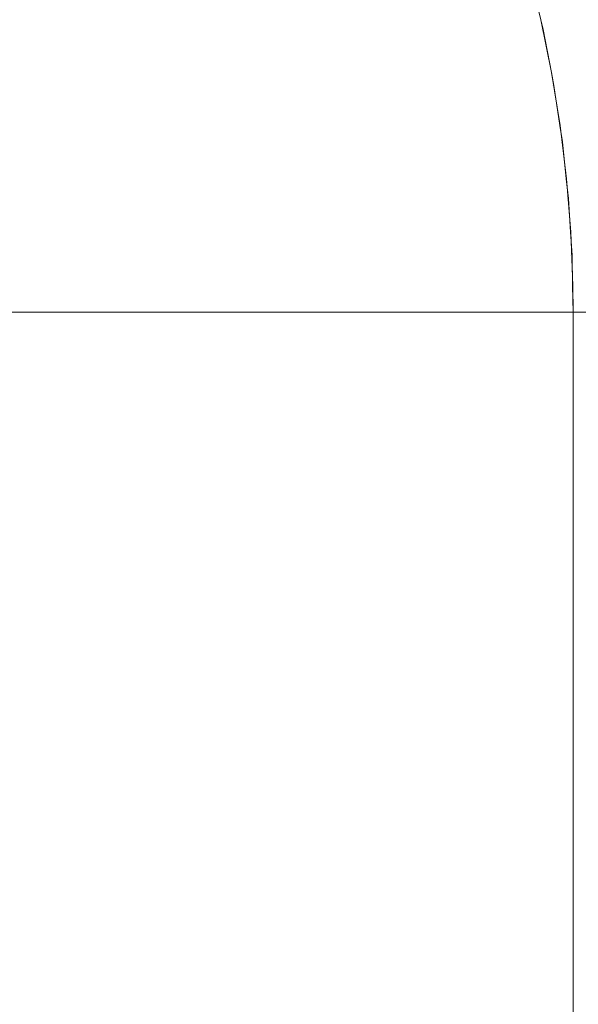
# Model space of a CAD drawing. Header units: centimetres. Extents: x -25.9 to 27.4, y -28.2 to -26.4.
# Tile 83 of 199: x -8.0699 to -8.0282, y -26.5116 to -26.4382. Entities that reach past the tile are written whole.
import ezdxf

# ---------------------------------------------------------------- set-up
doc = ezdxf.new("R2010")
doc.units = ezdxf.units.CM
doc.header["$LTSCALE"] = 2.54
doc.layers.add('Lucido design-1', color=7, linetype='Continuous')

# ---------------------------------------------------------------- blocks, each defined once
blk = doc.blocks.new('Gruppo-4-1')
at = {"color": 7, "linetype": 'Continuous', "lineweight": 9}
for points, invisible_edges in [([(-8.056564, -26.434562, 539.755464), (-8.055549, -26.43764, 539.755464), (-8.05813, -26.438431, 539.7524), (-8.059109, -26.435461, 539.7524)], 15), ([(-8.044522, -26.434263, 539.772337), (-8.043505, -26.437853, 539.772337), (-8.04547, -26.438365, 539.768772), (-8.046463, -26.434858, 539.768772)], 15), ([(-8.031788, -26.434802, 539.820033), (-8.031924, -26.434287, 540.020033), (-8.030969, -26.43819, 540.020033)], 9), ([(-25.828561, -26.434836, 540.516815), (-25.828561, -26.438359, 540.517651), (27.271439, -26.438359, 540.517651), (27.271439, -26.434836, 540.516815)], 10), ([(-8.065553, -26.434681, 539.746625), (-8.064535, -26.437378, 539.746625), (-8.067406, -26.438392, 539.743921), (-8.068378, -26.435816, 539.743921)], 15), ([(-8.046463, -26.434858, 539.768772), (-8.04547, -26.438365, 539.768772), (-8.047572, -26.438912, 539.765297), (-8.04854, -26.435494, 539.765297)], 15), ([(-8.033895, -26.435351, 539.79928), (-8.032934, -26.439391, 539.79928), (-8.033853, -26.439589, 539.795262), (-8.034804, -26.435588, 539.795262)], 15), ([(-8.033146, -26.435156, 539.803337), (-8.032178, -26.439228, 539.803337), (-8.032934, -26.439391, 539.79928), (-8.033895, -26.435351, 539.79928)], 15), ([(-8.03256, -26.435003, 539.807427), (-8.031586, -26.4391, 539.807427), (-8.032178, -26.439228, 539.803337), (-8.033146, -26.435156, 539.803337)], 15), ([(-8.032138, -26.434893, 539.811541), (-8.031159, -26.439008, 539.811541), (-8.031586, -26.4391, 539.807427), (-8.03256, -26.435003, 539.807427)], 15), ([(-8.03188, -26.434826, 539.815674), (-8.030899, -26.438952, 539.815674), (-8.031159, -26.439008, 539.811541), (-8.032138, -26.434893, 539.811541)], 15), ([(-8.030899, -26.438952, 539.815674), (-8.03188, -26.434826, 539.815674), (-8.031788, -26.434802, 539.820033), (-8.030982, -26.438193, 539.820033)], 11), ([(-8.030969, -26.43819, 540.020033), (-8.030982, -26.438193, 539.820033), (-8.031788, -26.434802, 539.820033)], 9), ([(-8.068378, -26.435816, 539.743921), (-8.067406, -26.438392, 539.743921), (-8.070375, -26.439441, 539.741346), (-8.0713, -26.43699, 539.741346)], 15), ([(-8.059109, -26.435461, 539.7524), (-8.05813, -26.438431, 539.7524), (-8.060826, -26.439256, 539.749452), (-8.061768, -26.4364, 539.749452)], 15), ([(-8.04854, -26.435494, 539.765297), (-8.047572, -26.438912, 539.765297), (-8.049808, -26.439494, 539.761917), (-8.05075, -26.43617, 539.761917)], 15), ([(-8.035872, -26.435866, 539.791289), (-8.034931, -26.439821, 539.791289), (-8.036168, -26.440088, 539.787368), (-8.037097, -26.436184, 539.787368)], 15), ([(-8.034804, -26.435588, 539.795262), (-8.033853, -26.439589, 539.795262), (-8.034931, -26.439821, 539.791289), (-8.035872, -26.435866, 539.791289)], 15), ([(-8.061768, -26.4364, 539.749452), (-8.060826, -26.439256, 539.749452), (-8.063633, -26.440116, 539.746625), (-8.064535, -26.437378, 539.746625)], 15), ([(-8.05075, -26.43617, 539.761917), (-8.049808, -26.439494, 539.761917), (-8.052174, -26.44011, 539.758638), (-8.053087, -26.436886, 539.758638)], 15), ([(-8.038475, -26.436543, 539.783506), (-8.037561, -26.440388, 539.783506), (-8.039106, -26.440721, 539.77971), (-8.040005, -26.436942, 539.77971)], 15), ([(-8.037097, -26.436184, 539.787368), (-8.036168, -26.440088, 539.787368), (-8.037561, -26.440388, 539.783506), (-8.038475, -26.436543, 539.783506)], 15), ([(-8.064535, -26.437378, 539.746625), (-8.063633, -26.440116, 539.746625), (-8.066544, -26.441007, 539.743921), (-8.067406, -26.438392, 539.743921)], 15), ([(-8.053087, -26.436886, 539.758638), (-8.052174, -26.44011, 539.758638), (-8.054666, -26.440759, 539.755464), (-8.055549, -26.43764, 539.755464)], 15), ([(-8.041682, -26.437378, 539.775984), (-8.040801, -26.441086, 539.775984), (-8.042642, -26.441483, 539.772337), (-8.043505, -26.437853, 539.772337)], 15), ([(-8.040005, -26.436942, 539.77971), (-8.039106, -26.440721, 539.77971), (-8.040801, -26.441086, 539.775984), (-8.041682, -26.437378, 539.775984)], 15), ([(-8.055549, -26.43764, 539.755464), (-8.054666, -26.440759, 539.755464), (-8.057278, -26.441439, 539.7524), (-8.05813, -26.438431, 539.7524)], 15), ([(-8.043505, -26.437853, 539.772337), (-8.042642, -26.441483, 539.772337), (-8.044626, -26.441911, 539.768772), (-8.04547, -26.438365, 539.768772)], 15), ([(-8.030806, -26.438932, 539.820033), (-8.030982, -26.438193, 539.820033), (-8.030969, -26.43819, 540.020033)], 10), ([(-8.030982, -26.438193, 539.820033), (-8.030806, -26.438932, 539.820033), (-8.030899, -26.438952, 539.815674)], 10), ([(-8.030806, -26.438932, 539.820033), (-8.030969, -26.43819, 540.020033), (-8.030172, -26.442123, 540.020033)], 9), ([(-8.030969, -26.43819, 540.020033), (-8.030877, -26.43819, 540.02438), (-8.030081, -26.442123, 540.024346), (-8.030172, -26.442123, 540.020033)], 7), ([(-8.030877, -26.43819, 540.02438), (-8.0306, -26.43819, 540.028718), (-8.029806, -26.442123, 540.028651), (-8.030081, -26.442123, 540.024346)], 15), ([(-8.0306, -26.43819, 540.028718), (-8.030139, -26.43819, 540.033041), (-8.029349, -26.442123, 540.03294), (-8.029806, -26.442123, 540.028651)], 15), ([(-8.030139, -26.43819, 540.033041), (-8.029496, -26.43819, 540.03734), (-8.028711, -26.442123, 540.037206), (-8.029349, -26.442123, 540.03294)], 15), ([(-8.029496, -26.43819, 540.03734), (-8.02867, -26.43819, 540.041609), (-8.027892, -26.442123, 540.041441), (-8.028711, -26.442123, 540.037206)], 15), ([(-8.02867, -26.43819, 540.041609), (-8.027664, -26.43819, 540.045838), (-8.026894, -26.442123, 540.045637), (-8.027892, -26.442123, 540.041441)], 15), ([(27.271439, -26.439011, 540.517806), (27.271439, -26.438359, 540.517651), (-25.828561, -26.438359, 540.517651), (-25.828561, -26.439011, 540.517806)], 10), ([(-25.828561, -26.439011, 540.517806), (-25.828561, -26.442637, 540.518503), (27.271439, -26.442637, 540.518503), (27.271439, -26.439011, 540.517806)], 10), ([(-8.067406, -26.438392, 539.743921), (-8.066544, -26.441007, 539.743921), (-8.069554, -26.441929, 539.741346), (-8.070375, -26.439441, 539.741346)], 15), ([(-8.05813, -26.438431, 539.7524), (-8.057278, -26.441439, 539.7524), (-8.060007, -26.44215, 539.749452), (-8.060826, -26.439256, 539.749452)], 15), ([(-8.047572, -26.438912, 539.765297), (-8.04675, -26.442368, 539.765297), (-8.049009, -26.442855, 539.761917), (-8.049808, -26.439494, 539.761917)], 15), ([(-8.04547, -26.438365, 539.768772), (-8.044626, -26.441911, 539.768772), (-8.04675, -26.442368, 539.765297), (-8.047572, -26.438912, 539.765297)], 15), ([(-8.031159, -26.439008, 539.811541), (-8.030356, -26.443161, 539.811541), (-8.030786, -26.443235, 539.807427), (-8.031586, -26.4391, 539.807427)], 15), ([(-8.030899, -26.438952, 539.815674), (-8.030094, -26.443116, 539.815674), (-8.030356, -26.443161, 539.811541), (-8.031159, -26.439008, 539.811541)], 15), ([(-8.030094, -26.443116, 539.815674), (-8.030899, -26.438952, 539.815674), (-8.030806, -26.438932, 539.820033), (-8.030188, -26.442127, 539.820033)], 11), ([(-8.030172, -26.442123, 540.020033), (-8.030188, -26.442127, 539.820033), (-8.030806, -26.438932, 539.820033)], 9), ([(-8.070375, -26.439441, 539.741346), (-8.069554, -26.441929, 539.741346), (-8.072706, -26.442895, 539.738869), (-8.073483, -26.440539, 539.738869)], 15), ([(-8.060826, -26.439256, 539.749452), (-8.060007, -26.44215, 539.749452), (-8.062847, -26.442889, 539.746625), (-8.063633, -26.440116, 539.746625)], 15), ([(-8.049808, -26.439494, 539.761917), (-8.049009, -26.442855, 539.761917), (-8.051399, -26.44337, 539.758638), (-8.052174, -26.44011, 539.758638)], 15), ([(-8.033853, -26.439589, 539.795262), (-8.033072, -26.443627, 539.795262), (-8.034159, -26.443813, 539.791289), (-8.034931, -26.439821, 539.791289)], 15), ([(-8.032934, -26.439391, 539.79928), (-8.032146, -26.443468, 539.79928), (-8.033072, -26.443627, 539.795262), (-8.033853, -26.439589, 539.795262)], 15), ([(-8.032178, -26.439228, 539.803337), (-8.031383, -26.443337, 539.803337), (-8.032146, -26.443468, 539.79928), (-8.032934, -26.439391, 539.79928)], 15), ([(-8.031586, -26.4391, 539.807427), (-8.030786, -26.443235, 539.807427), (-8.031383, -26.443337, 539.803337), (-8.032178, -26.439228, 539.803337)], 15), ([(-8.063633, -26.440116, 539.746625), (-8.062847, -26.442889, 539.746625), (-8.065793, -26.443656, 539.743921), (-8.066544, -26.441007, 539.743921)], 15), ([(-8.052174, -26.44011, 539.758638), (-8.051399, -26.44337, 539.758638), (-8.053916, -26.443913, 539.755464), (-8.054666, -26.440759, 539.755464)], 15), ([(-8.037561, -26.440388, 539.783506), (-8.03681, -26.444268, 539.783506), (-8.038368, -26.444535, 539.77971), (-8.039106, -26.440721, 539.77971)], 15), ([(-8.036168, -26.440088, 539.787368), (-8.035406, -26.444027, 539.787368), (-8.03681, -26.444268, 539.783506), (-8.037561, -26.440388, 539.783506)], 15), ([(-8.034931, -26.439821, 539.791289), (-8.034159, -26.443813, 539.791289), (-8.035406, -26.444027, 539.787368), (-8.036168, -26.440088, 539.787368)], 15), ([(-8.066544, -26.441007, 539.743921), (-8.065793, -26.443656, 539.743921), (-8.068841, -26.44445, 539.741346), (-8.069554, -26.441929, 539.741346)], 15), ([(-8.054666, -26.440759, 539.755464), (-8.053916, -26.443913, 539.755464), (-8.056555, -26.444481, 539.7524), (-8.057278, -26.441439, 539.7524)], 15), ([(-8.040801, -26.441086, 539.775984), (-8.040077, -26.444828, 539.775984), (-8.041934, -26.445146, 539.772337), (-8.042642, -26.441483, 539.772337)], 15), ([(-8.039106, -26.440721, 539.77971), (-8.038368, -26.444535, 539.77971), (-8.040077, -26.444828, 539.775984), (-8.040801, -26.441086, 539.775984)], 15), ([(-8.069554, -26.441929, 539.741346), (-8.068841, -26.44445, 539.741346), (-8.072031, -26.445281, 539.738869), (-8.072706, -26.442895, 539.738869)], 15), ([(-8.057278, -26.441439, 539.7524), (-8.056555, -26.444481, 539.7524), (-8.059311, -26.445075, 539.749452), (-8.060007, -26.44215, 539.749452)], 15), ([(-8.044626, -26.441911, 539.768772), (-8.043934, -26.445489, 539.768772), (-8.046075, -26.445856, 539.765297), (-8.04675, -26.442368, 539.765297)], 15), ([(-8.042642, -26.441483, 539.772337), (-8.041934, -26.445146, 539.772337), (-8.043934, -26.445489, 539.768772), (-8.044626, -26.441911, 539.768772)], 15), ([(27.271439, -26.443232, 540.518618), (27.271439, -26.442637, 540.518503), (-25.828561, -26.442637, 540.518503), (-25.828561, -26.443232, 540.518618)], 10), ([(-8.060007, -26.44215, 539.749452), (-8.059311, -26.445075, 539.749452), (-8.06218, -26.445694, 539.746625), (-8.062847, -26.442889, 539.746625)], 15), ([(-8.04675, -26.442368, 539.765297), (-8.046075, -26.445856, 539.765297), (-8.048353, -26.446247, 539.761917), (-8.049009, -26.442855, 539.761917)], 15), ([(-8.03, -26.4431, 539.820033), (-8.030188, -26.442127, 539.820033), (-8.030172, -26.442123, 540.020033)], 10), ([(-8.030188, -26.442127, 539.820033), (-8.03, -26.4431, 539.820033), (-8.030094, -26.443116, 539.815674)], 10), ([(-8.03, -26.4431, 539.820033), (-8.030172, -26.442123, 540.020033), (-8.029535, -26.446081, 540.020033)], 9), ([(-8.030172, -26.442123, 540.020033), (-8.030081, -26.442123, 540.024346), (-8.029444, -26.446081, 540.024319), (-8.029535, -26.446081, 540.020033)], 7), ([(-8.030081, -26.442123, 540.024346), (-8.029806, -26.442123, 540.028651), (-8.029171, -26.446081, 540.028597), (-8.029444, -26.446081, 540.024319)], 15), ([(-8.029806, -26.442123, 540.028651), (-8.029349, -26.442123, 540.03294), (-8.028717, -26.446081, 540.032859), (-8.029171, -26.446081, 540.028597)], 15), ([(-8.029349, -26.442123, 540.03294), (-8.028711, -26.442123, 540.037206), (-8.028082, -26.446081, 540.037098), (-8.028717, -26.446081, 540.032859)], 15), ([(-8.028711, -26.442123, 540.037206), (-8.027892, -26.442123, 540.041441), (-8.027269, -26.446081, 540.041306), (-8.028082, -26.446081, 540.037098)], 15), ([(-25.828561, -26.443232, 540.518618), (-25.828561, -26.446949, 540.519168), (27.271439, -26.446949, 540.519168), (27.271439, -26.443232, 540.518618)], 10), ([(-8.062847, -26.442889, 539.746625), (-8.06218, -26.445694, 539.746625), (-8.065156, -26.446335, 539.743921), (-8.065793, -26.443656, 539.743921)], 15), ([(-8.051399, -26.44337, 539.758638), (-8.050763, -26.44666, 539.758638), (-8.0533, -26.447095, 539.755464), (-8.053916, -26.443913, 539.755464)], 15), ([(-8.049009, -26.442855, 539.761917), (-8.048353, -26.446247, 539.761917), (-8.050763, -26.44666, 539.758638), (-8.051399, -26.44337, 539.758638)], 15), ([(-8.031383, -26.443337, 539.803337), (-8.030764, -26.447477, 539.803337), (-8.031531, -26.447575, 539.79928), (-8.032146, -26.443468, 539.79928)], 15), ([(-8.030786, -26.443235, 539.807427), (-8.030163, -26.4474, 539.807427), (-8.030764, -26.447477, 539.803337), (-8.031383, -26.443337, 539.803337)], 15), ([(-8.030356, -26.443161, 539.811541), (-8.02973, -26.447344, 539.811541), (-8.030163, -26.4474, 539.807427), (-8.030786, -26.443235, 539.807427)], 15), ([(-8.030094, -26.443116, 539.815674), (-8.029466, -26.44731, 539.815674), (-8.02973, -26.447344, 539.811541), (-8.030356, -26.443161, 539.811541)], 15), ([(-8.029466, -26.44731, 539.815674), (-8.030094, -26.443116, 539.815674), (-8.03, -26.4431, 539.820033), (-8.029553, -26.446083, 539.820033)], 11), ([(-8.029535, -26.446081, 540.020033), (-8.029553, -26.446083, 539.820033), (-8.03, -26.4431, 539.820033)], 9), ([(-8.065793, -26.443656, 539.743921), (-8.065156, -26.446335, 539.743921), (-8.068235, -26.446999, 539.741346), (-8.068841, -26.44445, 539.741346)], 15), ([(-8.053916, -26.443913, 539.755464), (-8.0533, -26.447095, 539.755464), (-8.055961, -26.447551, 539.7524), (-8.056555, -26.444481, 539.7524)], 15), ([(-8.035406, -26.444027, 539.787368), (-8.034812, -26.447995, 539.787368), (-8.036225, -26.448176, 539.783506), (-8.03681, -26.444268, 539.783506)], 15), ([(-8.034159, -26.443813, 539.791289), (-8.033557, -26.447834, 539.791289), (-8.034812, -26.447995, 539.787368), (-8.035406, -26.444027, 539.787368)], 15), ([(-8.033072, -26.443627, 539.795262), (-8.032463, -26.447694, 539.795262), (-8.033557, -26.447834, 539.791289), (-8.034159, -26.443813, 539.791289)], 15), ([(-8.032146, -26.443468, 539.79928), (-8.031531, -26.447575, 539.79928), (-8.032463, -26.447694, 539.795262), (-8.033072, -26.443627, 539.795262)], 15), ([(-8.068841, -26.44445, 539.741346), (-8.068235, -26.446999, 539.741346), (-8.071457, -26.447693, 539.738869), (-8.072031, -26.445281, 539.738869)], 15), ([(-8.056555, -26.444481, 539.7524), (-8.055961, -26.447551, 539.7524), (-8.05874, -26.448028, 539.749452), (-8.059311, -26.445075, 539.749452)], 15), ([(-8.040077, -26.444828, 539.775984), (-8.039513, -26.448597, 539.775984), (-8.041381, -26.448836, 539.772337), (-8.041934, -26.445146, 539.772337)], 15), ([(-8.038368, -26.444535, 539.77971), (-8.037793, -26.448377, 539.77971), (-8.039513, -26.448597, 539.775984), (-8.040077, -26.444828, 539.775984)], 15), ([(-8.03681, -26.444268, 539.783506), (-8.036225, -26.448176, 539.783506), (-8.037793, -26.448377, 539.77971), (-8.038368, -26.444535, 539.77971)], 15), ([(-8.059311, -26.445075, 539.749452), (-8.05874, -26.448028, 539.749452), (-8.061633, -26.448524, 539.746625), (-8.06218, -26.445694, 539.746625)], 15), ([(-8.043934, -26.445489, 539.768772), (-8.043395, -26.449094, 539.768772), (-8.04555, -26.44937, 539.765297), (-8.046075, -26.445856, 539.765297)], 15), ([(-8.041934, -26.445146, 539.772337), (-8.041381, -26.448836, 539.772337), (-8.043395, -26.449094, 539.768772), (-8.043934, -26.445489, 539.768772)], 15), ([(-8.065156, -26.446335, 539.743921), (-8.064634, -26.449038, 539.743921), (-8.067737, -26.449571, 539.741346), (-8.068235, -26.446999, 539.741346)], 15), ([(-8.06218, -26.445694, 539.746625), (-8.061633, -26.448524, 539.746625), (-8.064634, -26.449038, 539.743921), (-8.065156, -26.446335, 539.743921)], 15), ([(-8.048353, -26.446247, 539.761917), (-8.047842, -26.449663, 539.761917), (-8.050267, -26.449974, 539.758638), (-8.050763, -26.44666, 539.758638)], 15), ([(-8.046075, -26.445856, 539.765297), (-8.04555, -26.44937, 539.765297), (-8.047842, -26.449663, 539.761917), (-8.048353, -26.446247, 539.761917)], 15), ([(-8.029371, -26.447298, 539.820033), (-8.029553, -26.446083, 539.820033), (-8.029535, -26.446081, 540.020033)], 10), ([(-8.029553, -26.446083, 539.820033), (-8.029371, -26.447298, 539.820033), (-8.029466, -26.44731, 539.815674)], 10), ([(-8.029371, -26.447298, 539.820033), (-8.029535, -26.446081, 540.020033), (-8.029057, -26.450055, 540.020033)], 9), ([(-8.029535, -26.446081, 540.020033), (-8.029444, -26.446081, 540.024319), (-8.028967, -26.450055, 540.024299), (-8.029057, -26.450055, 540.020033)], 7), ([(-8.029444, -26.446081, 540.024319), (-8.029171, -26.446081, 540.028597), (-8.028695, -26.450055, 540.028556), (-8.028967, -26.450055, 540.024299)], 15), ([(-8.029171, -26.446081, 540.028597), (-8.028717, -26.446081, 540.032859), (-8.028243, -26.450055, 540.032798), (-8.028695, -26.450055, 540.028556)], 15), ([(-8.028717, -26.446081, 540.032859), (-8.028082, -26.446081, 540.037098), (-8.027612, -26.450055, 540.037017), (-8.028243, -26.450055, 540.032798)], 15), ([(27.271439, -26.447491, 540.519248), (27.271439, -26.446949, 540.519168), (-25.828561, -26.446949, 540.519168), (-25.828561, -26.447491, 540.519248)], 10), ([(-8.068235, -26.446999, 539.741346), (-8.067737, -26.449571, 539.741346), (-8.070986, -26.450128, 539.738869), (-8.071457, -26.447693, 539.738869)], 15), ([(-8.0533, -26.447095, 539.755464), (-8.05282, -26.450301, 539.755464), (-8.055498, -26.450644, 539.7524), (-8.055961, -26.447551, 539.7524)], 15), ([(-8.050763, -26.44666, 539.758638), (-8.050267, -26.449974, 539.758638), (-8.05282, -26.450301, 539.755464), (-8.0533, -26.447095, 539.755464)], 15), ([(-25.828561, -26.447491, 540.519248), (-25.828561, -26.451285, 540.519643), (27.271439, -26.451285, 540.519643), (27.271439, -26.447491, 540.519248)], 10), ([(-8.055961, -26.447551, 539.7524), (-8.055498, -26.450644, 539.7524), (-8.058295, -26.451002, 539.749452), (-8.05874, -26.448028, 539.749452)], 15), ([(-8.033557, -26.447834, 539.791289), (-8.033127, -26.451877, 539.791289), (-8.034387, -26.451985, 539.787368), (-8.034812, -26.447995, 539.787368)], 15), ([(-8.032463, -26.447694, 539.795262), (-8.032027, -26.451784, 539.795262), (-8.033127, -26.451877, 539.791289), (-8.033557, -26.447834, 539.791289)], 15), ([(-8.031531, -26.447575, 539.79928), (-8.031091, -26.451704, 539.79928), (-8.032027, -26.451784, 539.795262), (-8.032463, -26.447694, 539.795262)], 15), ([(-8.030764, -26.447477, 539.803337), (-8.03032, -26.451638, 539.803337), (-8.031091, -26.451704, 539.79928), (-8.031531, -26.447575, 539.79928)], 15), ([(-8.030163, -26.4474, 539.807427), (-8.029717, -26.451587, 539.807427), (-8.03032, -26.451638, 539.803337), (-8.030764, -26.447477, 539.803337)], 15), ([(-8.02973, -26.447344, 539.811541), (-8.029282, -26.45155, 539.811541), (-8.029717, -26.451587, 539.807427), (-8.030163, -26.4474, 539.807427)], 15), ([(-8.029466, -26.44731, 539.815674), (-8.029016, -26.451527, 539.815674), (-8.029282, -26.45155, 539.811541), (-8.02973, -26.447344, 539.811541)], 15), ([(-8.029016, -26.451527, 539.815674), (-8.029466, -26.44731, 539.815674), (-8.029371, -26.447298, 539.820033), (-8.029077, -26.450057, 539.820033)], 11), ([(-8.029057, -26.450055, 540.020033), (-8.029077, -26.450057, 539.820033), (-8.029371, -26.447298, 539.820033)], 9), ([(-8.061633, -26.448524, 539.746625), (-8.061206, -26.451375, 539.746625), (-8.064226, -26.451762, 539.743921), (-8.064634, -26.449038, 539.743921)], 15), ([(-8.05874, -26.448028, 539.749452), (-8.058295, -26.451002, 539.749452), (-8.061206, -26.451375, 539.746625), (-8.061633, -26.448524, 539.746625)], 15), ([(-8.037793, -26.448377, 539.77971), (-8.037382, -26.452239, 539.77971), (-8.039109, -26.452386, 539.775984), (-8.039513, -26.448597, 539.775984)], 15), ([(-8.036225, -26.448176, 539.783506), (-8.035807, -26.452105, 539.783506), (-8.037382, -26.452239, 539.77971), (-8.037793, -26.448377, 539.77971)], 15), ([(-8.034812, -26.447995, 539.787368), (-8.034387, -26.451985, 539.787368), (-8.035807, -26.452105, 539.783506), (-8.036225, -26.448176, 539.783506)], 15), ([(-8.064634, -26.449038, 539.743921), (-8.064226, -26.451762, 539.743921), (-8.067349, -26.452161, 539.741346), (-8.067737, -26.449571, 539.741346)], 15), ([(-8.043395, -26.449094, 539.768772), (-8.043009, -26.452718, 539.768772), (-8.045173, -26.452903, 539.765297), (-8.04555, -26.44937, 539.765297)], 15), ([(-8.041381, -26.448836, 539.772337), (-8.040986, -26.452546, 539.772337), (-8.043009, -26.452718, 539.768772), (-8.043395, -26.449094, 539.768772)], 15), ([(-8.039513, -26.448597, 539.775984), (-8.039109, -26.452386, 539.775984), (-8.040986, -26.452546, 539.772337), (-8.041381, -26.448836, 539.772337)], 15), ([(-8.067737, -26.449571, 539.741346), (-8.067349, -26.452161, 539.741346), (-8.070619, -26.45258, 539.738869), (-8.070986, -26.450128, 539.738869)], 15), ([(-8.050267, -26.449974, 539.758638), (-8.049912, -26.453306, 539.758638), (-8.052477, -26.453524, 539.755464), (-8.05282, -26.450301, 539.755464)], 15), ([(-8.047842, -26.449663, 539.761917), (-8.047476, -26.453099, 539.761917), (-8.049912, -26.453306, 539.758638), (-8.050267, -26.449974, 539.758638)], 15), ([(-8.04555, -26.44937, 539.765297), (-8.045173, -26.452903, 539.765297), (-8.047476, -26.453099, 539.761917), (-8.047842, -26.449663, 539.761917)], 15), ([(-8.055498, -26.450644, 539.7524), (-8.055167, -26.453753, 539.7524), (-8.057976, -26.453992, 539.749452), (-8.058295, -26.451002, 539.749452)], 15), ([(-8.05282, -26.450301, 539.755464), (-8.052477, -26.453524, 539.755464), (-8.055167, -26.453753, 539.7524), (-8.055498, -26.450644, 539.7524)], 15), ([(-8.028922, -26.451519, 539.820033), (-8.029077, -26.450057, 539.820033), (-8.029057, -26.450055, 540.020033)], 10), ([(-8.029077, -26.450057, 539.820033), (-8.028922, -26.451519, 539.820033), (-8.029016, -26.451527, 539.815674)], 10), ([(-8.028922, -26.451519, 539.820033), (-8.029057, -26.450055, 540.020033), (-8.028739, -26.454039, 540.020033)], 9), ([(-8.029057, -26.450055, 540.020033), (-8.028967, -26.450055, 540.024299), (-8.028649, -26.454039, 540.024285), (-8.028739, -26.454039, 540.020033)], 7), ([(-8.028967, -26.450055, 540.024299), (-8.028695, -26.450055, 540.028556), (-8.028378, -26.454039, 540.028529), (-8.028649, -26.454039, 540.024285)], 15), ([(-8.028695, -26.450055, 540.028556), (-8.028243, -26.450055, 540.032798), (-8.027928, -26.454039, 540.032758), (-8.028378, -26.454039, 540.028529)], 15), ([(-8.028243, -26.450055, 540.032798), (-8.027612, -26.450055, 540.037017), (-8.027298, -26.454039, 540.036964), (-8.027928, -26.454039, 540.032758)], 15), ([(27.271439, -26.451781, 540.519695), (27.271439, -26.451285, 540.519643), (-25.828561, -26.451285, 540.519643), (-25.828561, -26.451781, 540.519695)], 10), ([(-8.061206, -26.451375, 539.746625), (-8.060901, -26.454241, 539.746625), (-8.063934, -26.454499, 539.743921), (-8.064226, -26.451762, 539.743921)], 15), ([(-8.058295, -26.451002, 539.749452), (-8.057976, -26.453992, 539.749452), (-8.060901, -26.454241, 539.746625), (-8.061206, -26.451375, 539.746625)], 15), ([(-25.828561, -26.451781, 540.519695), (-25.828561, -26.455639, 540.51993), (27.271439, -26.455639, 540.51993), (27.271439, -26.451781, 540.519695)], 10), ([(-8.067349, -26.452161, 539.741346), (-8.067072, -26.454766, 539.741346), (-8.070356, -26.455046, 539.738869), (-8.070619, -26.45258, 539.738869)], 15), ([(-8.064226, -26.451762, 539.743921), (-8.063934, -26.454499, 539.743921), (-8.067072, -26.454766, 539.741346), (-8.067349, -26.452161, 539.741346)], 15), ([(-8.035807, -26.452105, 539.783506), (-8.035555, -26.456049, 539.783506), (-8.037134, -26.456116, 539.77971), (-8.037382, -26.452239, 539.77971)], 15), ([(-8.034387, -26.451985, 539.787368), (-8.034132, -26.455989, 539.787368), (-8.035555, -26.456049, 539.783506), (-8.035807, -26.452105, 539.783506)], 15), ([(-8.033127, -26.451877, 539.791289), (-8.032868, -26.455935, 539.791289), (-8.034132, -26.455989, 539.787368), (-8.034387, -26.451985, 539.787368)], 15), ([(-8.032027, -26.451784, 539.795262), (-8.031765, -26.455888, 539.795262), (-8.032868, -26.455935, 539.791289), (-8.033127, -26.451877, 539.791289)], 15), ([(-8.031091, -26.451704, 539.79928), (-8.030827, -26.455848, 539.79928), (-8.031765, -26.455888, 539.795262), (-8.032027, -26.451784, 539.795262)], 15), ([(-8.03032, -26.451638, 539.803337), (-8.030054, -26.455815, 539.803337), (-8.030827, -26.455848, 539.79928), (-8.031091, -26.451704, 539.79928)], 15), ([(-8.029717, -26.451587, 539.807427), (-8.029449, -26.45579, 539.807427), (-8.030054, -26.455815, 539.803337), (-8.03032, -26.451638, 539.803337)], 15), ([(-8.029282, -26.45155, 539.811541), (-8.029012, -26.455771, 539.811541), (-8.029449, -26.45579, 539.807427), (-8.029717, -26.451587, 539.807427)], 15), ([(-8.029016, -26.451527, 539.815674), (-8.028747, -26.45576, 539.815674), (-8.029012, -26.455771, 539.811541), (-8.029282, -26.45155, 539.811541)], 15), ([(-8.028747, -26.45576, 539.815674), (-8.029016, -26.451527, 539.815674), (-8.028922, -26.451519, 539.820033), (-8.028761, -26.454041, 539.820033)], 11), ([(-8.028739, -26.454039, 540.020033), (-8.028761, -26.454041, 539.820033), (-8.028922, -26.451519, 539.820033)], 9), ([(-8.045173, -26.452903, 539.765297), (-8.044947, -26.456448, 539.765297), (-8.047256, -26.456546, 539.761917), (-8.047476, -26.453099, 539.761917)], 15), ([(-8.043009, -26.452718, 539.768772), (-8.042777, -26.456356, 539.768772), (-8.044947, -26.456448, 539.765297), (-8.045173, -26.452903, 539.765297)], 15), ([(-8.040986, -26.452546, 539.772337), (-8.040749, -26.45627, 539.772337), (-8.042777, -26.456356, 539.768772), (-8.043009, -26.452718, 539.768772)], 15), ([(-8.039109, -26.452386, 539.775984), (-8.038867, -26.45619, 539.775984), (-8.040749, -26.45627, 539.772337), (-8.040986, -26.452546, 539.772337)], 15), ([(-8.037382, -26.452239, 539.77971), (-8.037134, -26.456116, 539.77971), (-8.038867, -26.45619, 539.775984), (-8.039109, -26.452386, 539.775984)], 15), ([(-8.052477, -26.453524, 539.755464), (-8.052271, -26.456759, 539.755464), (-8.054968, -26.456874, 539.7524), (-8.055167, -26.453753, 539.7524)], 15), ([(-8.049912, -26.453306, 539.758638), (-8.049699, -26.45665, 539.758638), (-8.052271, -26.456759, 539.755464), (-8.052477, -26.453524, 539.755464)], 15), ([(-8.047476, -26.453099, 539.761917), (-8.047256, -26.456546, 539.761917), (-8.049699, -26.45665, 539.758638), (-8.049912, -26.453306, 539.758638)], 15), ([(-8.060901, -26.454241, 539.746625), (-8.060717, -26.457118, 539.746625), (-8.063759, -26.457247, 539.743921), (-8.063934, -26.454499, 539.743921)], 15), ([(-8.057976, -26.453992, 539.749452), (-8.057785, -26.456993, 539.749452), (-8.060717, -26.457118, 539.746625), (-8.060901, -26.454241, 539.746625)], 15), ([(-8.055167, -26.453753, 539.7524), (-8.054968, -26.456874, 539.7524), (-8.057785, -26.456993, 539.749452), (-8.057976, -26.453992, 539.749452)], 15), ([(-8.028652, -26.455756, 539.820033), (-8.028761, -26.454041, 539.820033), (-8.028739, -26.454039, 540.020033)], 10), ([(-8.028761, -26.454041, 539.820033), (-8.028652, -26.455756, 539.820033), (-8.028747, -26.45576, 539.815674)], 10), ([(-8.028652, -26.455756, 539.820033), (-8.028739, -26.454039, 540.020033), (-8.028581, -26.458028, 540.020033)], 9), ([(-8.028739, -26.454039, 540.020033), (-8.028649, -26.454039, 540.024285), (-8.028491, -26.458028, 540.024278), (-8.028581, -26.458028, 540.020033)], 7), ([(-8.028649, -26.454039, 540.024285), (-8.028378, -26.454039, 540.028529), (-8.028221, -26.458028, 540.028516), (-8.028491, -26.458028, 540.024278)], 15), ([(-8.028378, -26.454039, 540.028529), (-8.027928, -26.454039, 540.032758), (-8.027771, -26.458028, 540.032738), (-8.028221, -26.458028, 540.028516)], 15), ([(-8.067072, -26.454766, 539.741346), (-8.066905, -26.457381, 539.741346), (-8.070199, -26.457521, 539.738869), (-8.070356, -26.455046, 539.738869)], 15), ([(-8.063934, -26.454499, 539.743921), (-8.063759, -26.457247, 539.743921), (-8.066905, -26.457381, 539.741346), (-8.067072, -26.454766, 539.741346)], 15), ([(27.271439, -26.456084, 540.519957), (27.271439, -26.455639, 540.51993), (-25.828561, -26.455639, 540.51993), (-25.828561, -26.456084, 540.519957)], 10), ([(-8.031765, -26.455888, 539.795262), (-8.031678, -26.46, 539.795262), (-8.032782, -26.46, 539.791289), (-8.032868, -26.455935, 539.791289)], 13), ([(-8.030827, -26.455848, 539.79928), (-8.030739, -26.46, 539.79928), (-8.031678, -26.46, 539.795262), (-8.031765, -26.455888, 539.795262)], 13), ([(-8.030054, -26.455815, 539.803337), (-8.029965, -26.46, 539.803337), (-8.030739, -26.46, 539.79928), (-8.030827, -26.455848, 539.79928)], 13), ([(-8.029449, -26.45579, 539.807427), (-8.029359, -26.46, 539.807427), (-8.029965, -26.46, 539.803337), (-8.030054, -26.455815, 539.803337)], 13), ([(-8.029012, -26.455771, 539.811541), (-8.028923, -26.46, 539.811541), (-8.029359, -26.46, 539.807427), (-8.029449, -26.45579, 539.807427)], 13), ([(-8.028747, -26.45576, 539.815674), (-8.028657, -26.46, 539.815674), (-8.028923, -26.46, 539.811541), (-8.029012, -26.455771, 539.811541)], 13), ([(-8.028657, -26.46, 539.815674), (-8.028747, -26.45576, 539.815674), (-8.028652, -26.455756, 539.820033), (-8.028603, -26.458028, 539.820033)], 11), ([(-8.028581, -26.458028, 540.020033), (-8.028603, -26.458028, 539.820033), (-8.028652, -26.455756, 539.820033)], 9), ([(-25.828561, -26.456084, 540.519957), (-25.828561, -26.46, 540.520033), (27.271439, -26.46, 540.520033), (27.271439, -26.456084, 540.519957)], 8), ([(-8.047256, -26.456546, 539.761917), (-8.047182, -26.46, 539.761917), (-8.049627, -26.46, 539.758638), (-8.049699, -26.45665, 539.758638)], 13), ([(-8.044947, -26.456448, 539.765297), (-8.044872, -26.46, 539.765297), (-8.047182, -26.46, 539.761917), (-8.047256, -26.456546, 539.761917)], 13), ([(-8.042777, -26.456356, 539.768772), (-8.042699, -26.46, 539.768772), (-8.044872, -26.46, 539.765297), (-8.044947, -26.456448, 539.765297)], 13), ([(-8.040749, -26.45627, 539.772337), (-8.040669, -26.46, 539.772337), (-8.042699, -26.46, 539.768772), (-8.042777, -26.456356, 539.768772)], 13), ([(-8.038867, -26.45619, 539.775984), (-8.038786, -26.46, 539.775984), (-8.040669, -26.46, 539.772337), (-8.040749, -26.45627, 539.772337)], 13), ([(-8.037134, -26.456116, 539.77971), (-8.037052, -26.46, 539.77971), (-8.038786, -26.46, 539.775984), (-8.038867, -26.45619, 539.775984)], 13), ([(-8.035555, -26.456049, 539.783506), (-8.035471, -26.46, 539.783506), (-8.037052, -26.46, 539.77971), (-8.037134, -26.456116, 539.77971)], 13), ([(-8.034132, -26.455989, 539.787368), (-8.034047, -26.46, 539.787368), (-8.035471, -26.46, 539.783506), (-8.035555, -26.456049, 539.783506)], 13), ([(-8.032868, -26.455935, 539.791289), (-8.032782, -26.46, 539.791289), (-8.034047, -26.46, 539.787368), (-8.034132, -26.455989, 539.787368)], 13), ([(-8.063759, -26.457247, 539.743921), (-8.063701, -26.46, 539.743921), (-8.066849, -26.46, 539.741346), (-8.066905, -26.457381, 539.741346)], 13), ([(-8.060717, -26.457118, 539.746625), (-8.060656, -26.46, 539.746625), (-8.063701, -26.46, 539.743921), (-8.063759, -26.457247, 539.743921)], 13), ([(-8.057785, -26.456993, 539.749452), (-8.057721, -26.46, 539.749452), (-8.060656, -26.46, 539.746625), (-8.060717, -26.457118, 539.746625)], 13), ([(-8.054968, -26.456874, 539.7524), (-8.054902, -26.46, 539.7524), (-8.057721, -26.46, 539.749452), (-8.057785, -26.456993, 539.749452)], 13), ([(-8.052271, -26.456759, 539.755464), (-8.052202, -26.46, 539.755464), (-8.054902, -26.46, 539.7524), (-8.054968, -26.456874, 539.7524)], 13), ([(-8.049699, -26.45665, 539.758638), (-8.049627, -26.46, 539.758638), (-8.052202, -26.46, 539.755464), (-8.052271, -26.456759, 539.755464)], 13), ([(-8.066905, -26.457381, 539.741346), (-8.066849, -26.46, 539.741346), (-8.070146, -26.46, 539.738869), (-8.070199, -26.457521, 539.738869)], 13), ([(-8.028603, -26.458028, 539.820033), (-8.028561, -26.46, 539.820033), (-8.028657, -26.46, 539.815674)], 8), ([(-8.028561, -26.46, 540.020033), (-8.028561, -26.46, 539.820033), (-8.028603, -26.458028, 539.820033)], 8), ([(-8.028603, -26.458028, 539.820033), (-8.028581, -26.458028, 540.020033), (-8.028561, -26.46, 540.020033)], 9), ([(-8.028496, -26.46, 540.023108), (-8.028561, -26.46, 540.020033), (-8.028581, -26.458028, 540.020033), (-8.028491, -26.458028, 540.024278)], 12), ([(-8.028491, -26.458028, 540.024278), (-8.028471, -26.46, 540.024278), (-8.028496, -26.46, 540.023108)], 9), ([(-8.028282, -26.46, 540.027253), (-8.028471, -26.46, 540.024278), (-8.028491, -26.458028, 540.024278), (-8.028221, -26.458028, 540.028516)], 14), ([(-8.028221, -26.458028, 540.028516), (-8.028201, -26.46, 540.028514), (-8.028282, -26.46, 540.027253)], 9), ([(-8.027895, -26.46, 540.031388), (-8.028201, -26.46, 540.028514), (-8.028221, -26.458028, 540.028516), (-8.027771, -26.458028, 540.032738)], 14), ([(-8.067166, -27.66, 539.741099), (-8.07015, -27.66, 539.738875), (-8.070146, -26.46, 539.738869), (-8.066849, -26.46, 539.741346)], 10), ([(-8.066849, -26.46, 539.741346), (-8.066854, -27.66, 539.741352), (-8.067166, -27.66, 539.741099)], 9), ([(-8.063992, -27.66, 539.743674), (-8.066854, -27.66, 539.741352), (-8.066849, -26.46, 539.741346)], 10), ([(-8.063992, -27.66, 539.743674), (-8.066849, -26.46, 539.741346), (-8.063701, -26.46, 539.743921)], 9), ([(-8.063701, -26.46, 539.743921), (-8.063705, -27.66, 539.743927), (-8.063992, -27.66, 539.743674)], 9), ([(-8.060928, -27.66, 539.746374), (-8.063705, -27.66, 539.743927), (-8.063701, -26.46, 539.743921)], 10), ([(-8.060928, -27.66, 539.746374), (-8.063701, -26.46, 539.743921), (-8.060656, -26.46, 539.746625)], 9), ([(-8.060656, -26.46, 539.746625), (-8.060661, -27.66, 539.74663), (-8.060928, -27.66, 539.746374)], 9), ([(-8.05798, -27.66, 539.749193), (-8.060661, -27.66, 539.74663), (-8.060656, -26.46, 539.746625)], 10), ([(-8.05798, -27.66, 539.749193), (-8.060656, -26.46, 539.746625), (-8.057721, -26.46, 539.749452)], 9), ([(-8.057721, -26.46, 539.749452), (-8.057726, -27.66, 539.749457), (-8.05798, -27.66, 539.749193)], 9), ([(-8.055153, -27.66, 539.752128), (-8.057726, -27.66, 539.749457), (-8.057721, -26.46, 539.749452), (-8.054902, -26.46, 539.7524)], 10), ([(-8.054902, -26.46, 539.7524), (-8.054907, -27.66, 539.752405), (-8.055153, -27.66, 539.752128)], 9), ([(-8.052449, -27.66, 539.755173), (-8.054907, -27.66, 539.752405), (-8.054902, -26.46, 539.7524), (-8.052202, -26.46, 539.755464)], 10), ([(-8.052202, -26.46, 539.755464), (-8.052207, -27.66, 539.755468), (-8.052449, -27.66, 539.755173)], 9), ([(-8.049874, -27.66, 539.758321), (-8.052207, -27.66, 539.755468), (-8.052202, -26.46, 539.755464), (-8.049627, -26.46, 539.758638)], 10), ([(-8.049627, -26.46, 539.758638), (-8.049633, -27.66, 539.758642), (-8.049874, -27.66, 539.758321)], 9), ([(-8.047397, -27.66, 539.761618), (-8.049633, -27.66, 539.758642), (-8.049627, -26.46, 539.758638)], 10), ([(-8.047397, -27.66, 539.761618), (-8.049627, -26.46, 539.758638), (-8.047182, -26.46, 539.761917)], 9), ([(-8.047182, -26.46, 539.761917), (-8.047188, -27.66, 539.761921), (-8.047397, -27.66, 539.761618)], 9), ([(-8.045094, -27.66, 539.76496), (-8.047188, -27.66, 539.761921), (-8.047182, -26.46, 539.761917), (-8.044872, -26.46, 539.765297)], 10), ([(-8.044872, -26.46, 539.765297), (-8.044878, -27.66, 539.765301), (-8.045094, -27.66, 539.76496)], 9), ([(-8.042929, -27.66, 539.768389), (-8.044878, -27.66, 539.765301), (-8.044872, -26.46, 539.765297), (-8.042699, -26.46, 539.768772)], 10), ([(-8.042699, -26.46, 539.768772), (-8.042706, -27.66, 539.768776), (-8.042929, -27.66, 539.768389)], 9), ([(-8.040908, -27.66, 539.771899), (-8.042706, -27.66, 539.768776), (-8.042699, -26.46, 539.768772), (-8.040669, -26.46, 539.772337)], 10), ([(-8.040669, -26.46, 539.772337), (-8.040677, -27.66, 539.772341), (-8.040908, -27.66, 539.771899)], 9), ([(-8.039032, -27.66, 539.775485), (-8.040677, -27.66, 539.772341), (-8.040669, -26.46, 539.772337)], 10), ([(-8.040669, -26.46, 539.772337), (-8.038786, -26.46, 539.775984), (-8.039032, -27.66, 539.775485)], 10), ([(-8.038786, -26.46, 539.775984), (-8.038794, -27.66, 539.775989), (-8.039032, -27.66, 539.775485)], 9), ([(-8.037305, -27.66, 539.77914), (-8.038794, -27.66, 539.775989), (-8.038786, -26.46, 539.775984)], 10), ([(-8.038786, -26.46, 539.775984), (-8.037052, -26.46, 539.77971), (-8.037305, -27.66, 539.77914)], 10), ([(-8.037052, -26.46, 539.77971), (-8.037062, -27.66, 539.779714), (-8.037305, -27.66, 539.77914)], 9), ([(-8.035729, -27.66, 539.782857), (-8.037062, -27.66, 539.779714), (-8.037052, -26.46, 539.77971)], 10), ([(-8.037052, -26.46, 539.77971), (-8.035471, -26.46, 539.783506), (-8.035729, -27.66, 539.782857)], 10), ([(-8.035471, -26.46, 539.783506), (-8.035482, -27.66, 539.783511), (-8.035729, -27.66, 539.782857)], 9), ([(-8.034305, -27.66, 539.78663), (-8.035482, -27.66, 539.783511), (-8.035471, -26.46, 539.783506)], 10), ([(-8.035471, -26.46, 539.783506), (-8.034047, -26.46, 539.787368), (-8.034305, -27.66, 539.78663)], 10), ([(-8.034047, -26.46, 539.787368), (-8.034059, -27.66, 539.787372), (-8.034305, -27.66, 539.78663)], 9), ([(-8.033036, -27.66, 539.790453), (-8.034059, -27.66, 539.787372), (-8.034047, -26.46, 539.787368)], 10), ([(-8.034047, -26.46, 539.787368), (-8.032782, -26.46, 539.791289), (-8.033036, -27.66, 539.790453)], 10), ([(-8.032782, -26.46, 539.791289), (-8.032795, -27.66, 539.791293), (-8.033036, -27.66, 539.790453)], 9), ([(-8.031924, -27.66, 539.79432), (-8.032795, -27.66, 539.791293), (-8.032782, -26.46, 539.791289)], 10), ([(-8.032782, -26.46, 539.791289), (-8.031678, -26.46, 539.795262), (-8.031924, -27.66, 539.79432)], 10), ([(-8.031678, -26.46, 539.795262), (-8.031693, -27.66, 539.795265), (-8.031924, -27.66, 539.79432)], 9), ([(-8.030969, -27.66, 539.798223), (-8.031693, -27.66, 539.795265), (-8.031678, -26.46, 539.795262)], 10), ([(-8.031678, -26.46, 539.795262), (-8.030739, -26.46, 539.79928), (-8.030969, -27.66, 539.798223)], 10), ([(-8.030739, -26.46, 539.79928), (-8.030754, -27.66, 539.799283), (-8.030969, -27.66, 539.798223)], 9), ([(-8.030172, -27.66, 539.802157), (-8.030754, -27.66, 539.799283), (-8.030739, -26.46, 539.79928)], 10), ([(-8.030739, -26.46, 539.79928), (-8.029965, -26.46, 539.803337), (-8.030172, -27.66, 539.802157)], 10), ([(-8.029965, -26.46, 539.803337), (-8.029982, -27.66, 539.80334), (-8.030172, -27.66, 539.802157)], 9), ([(-8.029535, -27.66, 539.806114), (-8.029982, -27.66, 539.80334), (-8.029965, -26.46, 539.803337)], 10), ([(-8.029965, -26.46, 539.803337), (-8.029359, -26.46, 539.807427), (-8.029535, -27.66, 539.806114)], 10), ([(-8.029359, -26.46, 539.807427), (-8.029377, -27.66, 539.807429), (-8.029535, -27.66, 539.806114)], 9), ([(-8.029057, -27.66, 539.810088), (-8.029377, -27.66, 539.807429), (-8.029359, -26.46, 539.807427)], 10), ([(-8.029359, -26.46, 539.807427), (-8.028923, -26.46, 539.811541), (-8.029057, -27.66, 539.810088)], 10), ([(-8.028923, -26.46, 539.811541), (-8.028941, -27.66, 539.811543), (-8.029057, -27.66, 539.810088)], 9), ([(-8.028739, -27.66, 539.814073), (-8.028941, -27.66, 539.811543), (-8.028923, -26.46, 539.811541)], 10), ([(-8.028923, -26.46, 539.811541), (-8.028657, -26.46, 539.815674), (-8.028739, -27.66, 539.814073)], 10), ([(-8.028657, -26.46, 539.815674), (-8.028676, -27.66, 539.815674), (-8.028739, -27.66, 539.814073)], 9), ([(-8.028581, -27.66, 539.818061), (-8.028676, -27.66, 539.815674), (-8.028657, -26.46, 539.815674)], 10), ([(-8.028657, -26.46, 539.815674), (-8.028561, -26.46, 539.820033), (-8.028581, -27.66, 539.818061)], 10), ([(-8.028561, -26.46, 539.820033), (-8.028561, -27.66, 539.820033), (-8.028581, -27.66, 539.818061)], 8), ([(-8.028561, -26.46, 540.020033), (-8.028496, -26.46, 540.023108), (-8.028496, -27.66, 540.023108), (-8.02856, -27.66, 540.020578)], 10), ([(-8.02856, -27.66, 540.020578), (-8.028561, -27.66, 540.020033), (-8.028561, -26.46, 540.020033)], 8), ([(-8.028461, -27.66, 540.024508), (-8.028496, -27.66, 540.023108), (-8.028496, -26.46, 540.023108), (-8.028471, -26.46, 540.024278)], 10), ([(-8.028471, -26.46, 540.024278), (-8.028282, -26.46, 540.027253), (-8.028282, -27.66, 540.027253), (-8.028461, -27.66, 540.024508)], 10), ([(-8.028195, -27.66, 540.028583), (-8.028282, -27.66, 540.027253), (-8.028282, -26.46, 540.027253), (-8.028201, -26.46, 540.028514)], 10), ([(-8.028201, -26.46, 540.028514), (-8.027895, -26.46, 540.031388), (-8.027897, -27.66, 540.031389), (-8.028195, -27.66, 540.028583)], 10)]:
    blk.add_3dface(points, dxfattribs=dict(at, invisible_edges=invisible_edges))
for points in [[(-25.828561, -26.46, 540.520033), (-25.828561, -28.06, 540.520033), (27.271439, -28.06, 540.520033), (27.271439, -26.46, 540.520033)], [(-8.028561, -27.66, 539.820033), (-8.028561, -26.46, 539.820033), (-8.028561, -26.46, 540.020033), (-8.028561, -27.66, 540.020033)]]:
    blk.add_3dface(points, dxfattribs=at)

msp = doc.modelspace()

# ---------------------------------------------------------------- block references
at = {"layer": 'Lucido design-1', "color": 7}
msp.add_blockref('Gruppo-4-1', (0, 0), dxfattribs=at)

doc.saveas('drawing.dxf')
